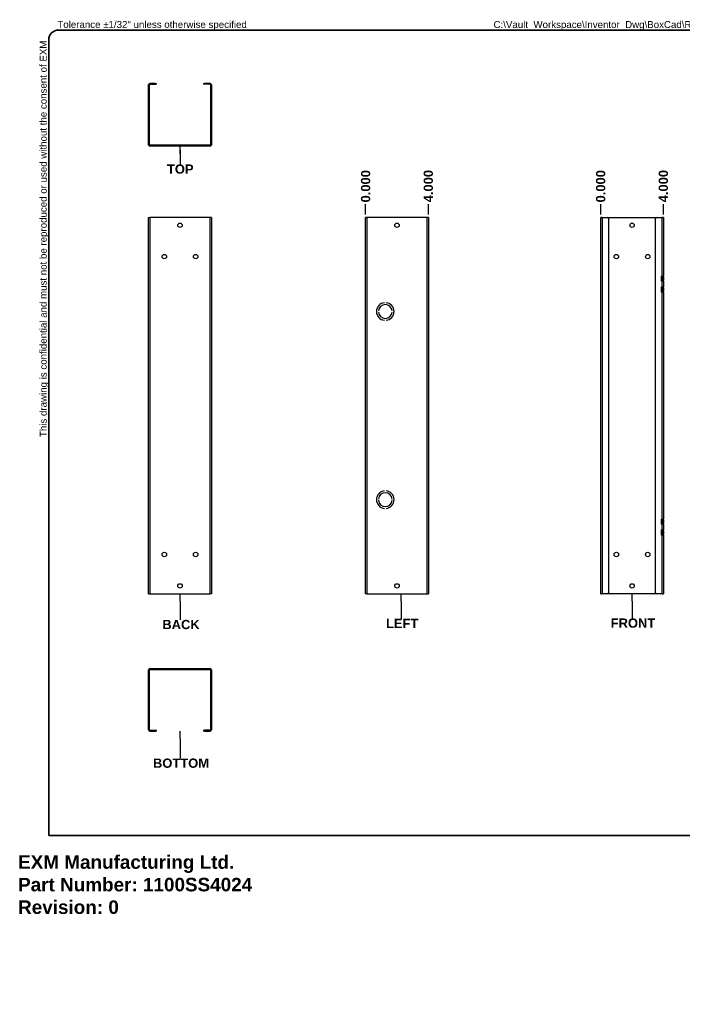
# Model space of a CAD drawing. Header units: inches. Extents: x 0.1 to 95.1, y -11 to 61.8.
# Tile 1 of 2: x 0.1 to 49.1, y -11 to 61.8. Entities that reach past the tile are written whole.
import ezdxf

# ---------------------------------------------------------------- set-up
doc = ezdxf.new("R2010")
doc.units = ezdxf.units.IN
doc.header["$LTSCALE"] = 5.707791
doc.header["$MEASUREMENT"] = 0
doc.layers.get('0').update_dxf_attribs({"lineweight": 25})
for name, color, linetype, lineweight in [('Dimensions(ANSI)', 7, 'Continuous', 25), ('Sketch Geometry(ANSI)', 7, 'Continuous', 25), ('Symbols(ANSI)', 7, 'Continuous', 25), ('Visible Edges(ANSI)', 7, 'Continuous', 25), ('Visible Tangent Edges(ANSI)', 7, 'Continuous', 25)]:
    doc.layers.add(name, color=color, linetype=linetype, lineweight=lineweight)
doc.styles.add('Current-ANSI', font='arial.ttf')
doc.styles.add('Dimension-ANSI', font='arialbd.ttf')
doc.styles.get("Standard").update_dxf_attribs({"font": 'arialbd.ttf'})
doc.dimstyles.new('INCH-ANSI-VERTICAL', dxfattribs={"dimscale": 5.707791, "dimtxt": 0.12, "dimasz": 0.098425, "dimexe": 0.04, "dimexo": 0.04, "dimgap": 0.031496, "dimtad": 0, "dimtih": 1, "dimtoh": 1, "dimdec": 3, "dimrnd": 1e-08, "dimzin": 0, "dimdsep": 46, "dimtxsty": 'Dimension-ANSI', "dimcen": 0.09, "dimdle": 0.312, "dimclrd": 179, "dimclre": 179, "dimclrt": 7, "dimadec": 1, "dimazin": 0, "dimtfac": 1, "dimtdec": 3, "dimtofl": 0, "dimtmove": 0, "dimatfit": 3, "dimfxl": 1, "dimtolj": 1, "dimtzin": 4, "dimlwd": 25, "dimlwe": 25, "dimarcsym": 0})

# ---------------------------------------------------------------- blocks, each defined once
blk = doc.blocks.new('Datum Identifier7')
at = {"layer": 'Symbols(ANSI)', "color": 7, "linetype": 'Continuous', "lineweight": 25}
for p, q in [((2.098, 9.089), (2.098, 9.188)), ((2.098, 9.089), (2.098, 9.137)), ((2.098, 9.137), (2.098, 8.953))]:
    blk.add_line(p, q, dxfattribs=at)
at = {"layer": 'Symbols(ANSI)', "color": 7, "insert": (1.929, 8.829), "char_height": 0.12, "attachment_point": 7, "style": 'Dimension-ANSI'}
blk.add_mtext('TOP', dxfattribs=at)
blk = doc.blocks.new('*D10')
at = {"layer": 'Defpoints', "color": 0, "linetype": 'Continuous', "transparency": 16777216}
for p in [(43.083, 48.14), (43.083, 47.169), (43.083, 47.169)]:
    blk.add_point(p, dxfattribs=at)
at = {"layer": 'Dimensions(ANSI)', "color": 179, "linetype": 'Continuous', "lineweight": 25, "true_color": 0x262658, "transparency": 16777216}
blk.add_line((43.083, 47.398), (43.083, 48.14), dxfattribs=at)
at = {"layer": 'Dimensions(ANSI)', "color": 7, "linetype": 'Continuous', "lineweight": 25, "transparency": 16777216, "insert": (43.083, 49.473), "char_height": 0.6849, "attachment_point": 5, "rotation": 90, "style": 'Dimension-ANSI'}
blk.add_mtext('\\A1;0.000', dxfattribs=at)
blk = doc.blocks.new('*D11')
at = {"layer": 'Defpoints', "color": 0, "linetype": 'Continuous', "transparency": 16777216}
for p in [(47.72, 48.14), (43.083, 47.169), (47.72, 47.169)]:
    blk.add_point(p, dxfattribs=at)
at = {"layer": 'Dimensions(ANSI)', "color": 179, "linetype": 'Continuous', "lineweight": 25, "true_color": 0x262658, "transparency": 16777216}
blk.add_line((47.72, 47.398), (47.72, 48.14), dxfattribs=at)
at = {"layer": 'Dimensions(ANSI)', "color": 7, "linetype": 'Continuous', "lineweight": 25, "transparency": 16777216, "insert": (47.72, 49.484), "char_height": 0.6849, "attachment_point": 5, "rotation": 90, "style": 'Dimension-ANSI'}
blk.add_mtext('\\A1;4.000', dxfattribs=at)
blk = doc.blocks.new('*D14')
at = {"layer": 'Defpoints', "color": 0, "linetype": 'Continuous', "transparency": 16777216}
for p in [(25.703, 48.14), (25.703, 47.169), (25.703, 47.169)]:
    blk.add_point(p, dxfattribs=at)
at = {"layer": 'Dimensions(ANSI)', "color": 179, "linetype": 'Continuous', "lineweight": 25, "true_color": 0x262658, "transparency": 16777216}
blk.add_line((25.703, 47.398), (25.703, 48.14), dxfattribs=at)
at = {"layer": 'Dimensions(ANSI)', "color": 7, "linetype": 'Continuous', "lineweight": 25, "transparency": 16777216, "insert": (25.703, 49.473), "char_height": 0.6849, "attachment_point": 5, "rotation": 90, "style": 'Dimension-ANSI'}
blk.add_mtext('\\A1;0.000', dxfattribs=at)
blk = doc.blocks.new('*D15')
at = {"layer": 'Defpoints', "color": 0, "linetype": 'Continuous', "transparency": 16777216}
for p in [(30.341, 48.14), (25.703, 47.169), (30.341, 47.169)]:
    blk.add_point(p, dxfattribs=at)
at = {"layer": 'Dimensions(ANSI)', "color": 179, "linetype": 'Continuous', "lineweight": 25, "true_color": 0x262658, "transparency": 16777216}
blk.add_line((30.341, 47.398), (30.341, 48.14), dxfattribs=at)
at = {"layer": 'Dimensions(ANSI)', "color": 7, "linetype": 'Continuous', "lineweight": 25, "transparency": 16777216, "insert": (30.341, 49.484), "char_height": 0.6849, "attachment_point": 5, "rotation": 90, "style": 'Dimension-ANSI'}
blk.add_mtext('\\A1;4.000', dxfattribs=at)
blk = doc.blocks.new('Datum Identifier8')
at = {"layer": 'Symbols(ANSI)', "color": 7, "linetype": 'Continuous', "lineweight": 25}
for p, q in [((7.954, 3.291), (7.954, 3.389)), ((7.954, 3.291), (7.954, 3.256)), ((7.954, 3.256), (7.954, 3.072))]:
    blk.add_line(p, q, dxfattribs=at)
at = {"layer": 'Symbols(ANSI)', "color": 7, "insert": (7.678, 2.947), "char_height": 0.12, "attachment_point": 7, "style": 'Dimension-ANSI'}
blk.add_mtext('FRONT', dxfattribs=at)
blk = doc.blocks.new('Datum Identifier9')
at = {"layer": 'Symbols(ANSI)', "color": 7, "linetype": 'Continuous', "lineweight": 25}
for p, q in [((2.098, 3.291), (2.098, 3.389)), ((2.098, 3.291), (2.098, 3.236)), ((2.098, 3.236), (2.098, 3.052))]:
    blk.add_line(p, q, dxfattribs=at)
at = {"layer": 'Symbols(ANSI)', "color": 7, "insert": (1.869, 2.928), "char_height": 0.12, "attachment_point": 7, "style": 'Dimension-ANSI'}
blk.add_mtext('BACK', dxfattribs=at)
blk = doc.blocks.new('Datum Identifier10')
at = {"layer": 'Symbols(ANSI)', "color": 7, "linetype": 'Continuous', "lineweight": 25}
for p, q in [((2.098, 1.509), (2.098, 1.608)), ((2.098, 1.509), (2.098, 1.489)), ((2.098, 1.489), (2.098, 1.256))]:
    blk.add_line(p, q, dxfattribs=at)
at = {"layer": 'Symbols(ANSI)', "color": 7, "insert": (1.748, 1.132), "char_height": 0.12, "attachment_point": 7, "style": 'Dimension-ANSI'}
blk.add_mtext('BOTTOM', dxfattribs=at)
blk = doc.blocks.new('Datum Identifier12')
at = {"layer": 'Symbols(ANSI)', "color": 7, "linetype": 'Continuous', "lineweight": 25}
for p, q in [((4.963, 3.291), (4.963, 3.389)), ((4.963, 3.291), (4.963, 3.248)), ((4.963, 3.248), (4.963, 3.064))]:
    blk.add_line(p, q, dxfattribs=at)
at = {"layer": 'Symbols(ANSI)', "color": 7, "insert": (4.767, 2.944), "char_height": 0.12, "attachment_point": 7, "style": 'Dimension-ANSI'}
blk.add_mtext('LEFT', dxfattribs=at)
blk = doc.blocks.new('Borders 1_EXM - B (Inch)-1100SS4024B_merged.idw')
at = {"layer": 'Sketch Geometry(ANSI)', "linetype": 'Continuous', "lineweight": 35}
for p, q in [((16.398, 10.692), (0.523, 10.692)), ((0.398, 10.567), (0.398, 0.255)), ((16.523, 0.38), (16.523, 10.567)), ((0.398, 0.255), (16.398, 0.255))]:
    blk.add_line(p, q, dxfattribs=at)
for centre, start, end in [((0.523, 10.567), 90, 180), ((16.398, 10.567), 0, 90), ((16.398, 0.38), 270, 0)]:
    blk.add_arc(centre, 0.125, start, end, dxfattribs=at)
at = {"layer": 'Symbols(ANSI)', "color": 7, "char_height": 0.09, "attachment_point": 7, "style": 'Current-ANSI'}
for s, insert in [('Tolerance ±1/32" unless otherwise specified', (0.509, 10.692)), ('Tolérance ±1/32" sauf spécification contraire', (13.93, 10.691))]:
    blk.add_mtext(s, dxfattribs=dict(at, insert=insert))
for s, insert, rotation in [('This drawing is confidential and must not be reproduced or used without the consent of EXM', (0.398, 5.419), 90), ('Ce dessin est confidentiel et ne doit pas être reproduit ou utilisé sans le consentement de EXM', (16.522, 10.576), 270)]:
    blk.add_mtext(s, dxfattribs=dict(at, insert=insert, rotation=rotation))
at = {"layer": 'Symbols(ANSI)', "color": 7, "style": 'Current-ANSI'}
blk.add_attdef('FILENAME_AND_PATH_001', (6.16, 10.718), '', height=0.09, dxfattribs=at)

msp = doc.modelspace()

# ---------------------------------------------------------------- linework, layer by layer
at = {"layer": 'Visible Edges(ANSI)'}
for p, q in [((9.6561, 57.0089), (9.6607, 57.0089)), ((9.6561, 56.9788), (9.6561, 57.0089)), ((9.6561, 52.5406), (9.6561, 56.9788)), ((9.7198, 52.5406), (9.7198, 56.9788)), ((10.1662, 57.0785), (9.7558, 57.0785)), ((9.7558, 57.0147), (10.1662, 57.0147)), ((10.1662, 57.0785), (10.2358, 57.0785)), ((10.2358, 57.0147), (10.1662, 57.0147)), ((10.2358, 57.0147), (10.2358, 57.0785)), ((13.7139, 57.0785), (13.7139, 57.0147)), ((13.7139, 57.0785), (13.7835, 57.0785)), ((13.7835, 57.0147), (13.7139, 57.0147)), ((14.1939, 57.0785), (13.7835, 57.0785)), ((14.1939, 57.0147), (13.7835, 57.0147)), ((14.2299, 56.9788), (14.2299, 52.5406)), ((14.2936, 56.9788), (14.2936, 52.5406)), ((14.1939, 52.5047), (9.7558, 52.5047)), ((14.1939, 52.4409), (9.7558, 52.4409)), ((9.6561, 47.1694), (9.7558, 47.1694)), ((9.6561, 19.3439), (9.6561, 47.1694)), ((14.1939, 47.1694), (9.7558, 47.1694)), ((14.2936, 47.1694), (14.1939, 47.1694)), ((14.2936, 47.1694), (14.2936, 19.3439)), ((25.8027, 47.1694), (25.703, 47.1694)), ((25.703, 19.3439), (25.703, 47.1694)), ((30.2409, 47.1694), (25.8027, 47.1694)), ((30.3406, 47.1694), (30.2409, 47.1694)), ((30.3406, 47.1694), (30.3406, 19.3439)), ((43.1824, 47.1694), (43.0827, 47.1694)), ((43.0827, 19.3439), (43.0827, 47.1694)), ((43.1824, 47.1694), (43.5928, 47.1694)), ((43.5928, 47.1694), (47.2101, 47.1694)), ((43.6624, 47.0998), (43.6624, 19.4135)), ((47.1405, 19.4135), (47.1405, 47.0998)), ((47.2101, 47.1694), (47.6205, 47.1694)), ((47.7202, 47.1694), (47.6205, 47.1694)), ((47.7202, 47.1694), (47.7202, 42.8338)), ((47.5927, 42.8338), (47.6205, 42.8338)), ((47.5927, 42.4478), (47.5927, 42.8338)), ((47.6205, 42.4478), (47.5927, 42.4478)), ((47.7156, 42.8338), (47.6205, 42.8338)), ((47.6205, 42.4478), (47.7156, 42.4478)), ((47.6565, 42.8338), (47.6565, 42.7625)), ((47.6565, 42.7625), (47.7202, 42.7625)), ((47.6565, 42.5191), (47.6565, 42.7625)), ((47.7202, 42.5191), (47.6565, 42.5191)), ((47.6565, 42.5191), (47.6565, 42.4478)), ((47.7202, 42.8338), (47.7156, 42.8338)), ((47.7156, 42.4478), (47.7202, 42.4478)), ((47.7202, 42.7625), (47.7202, 42.8338)), ((47.7202, 42.7625), (47.7202, 42.5191)), ((47.7202, 42.4478), (47.7202, 42.5191)), ((47.7202, 42.4478), (47.7202, 42.0362)), ((47.5927, 42.0362), (47.6205, 42.0362)), ((47.5927, 41.6501), (47.5927, 42.0362)), ((47.6205, 41.6501), (47.5927, 41.6501)), ((47.7156, 42.0362), (47.6205, 42.0362)), ((47.6205, 41.6501), (47.7156, 41.6501)), ((47.6565, 42.0362), (47.6565, 41.9649)), ((47.6565, 41.9649), (47.7202, 41.9649)), ((47.6565, 41.7214), (47.6565, 41.9649)), ((47.7202, 41.7214), (47.6565, 41.7214)), ((47.6565, 41.7214), (47.6565, 41.6501)), ((47.7202, 42.0362), (47.7156, 42.0362)), ((47.7156, 41.6501), (47.7202, 41.6501)), ((47.7202, 41.9649), (47.7202, 42.0362)), ((47.7202, 41.9649), (47.7202, 41.7214)), ((47.7202, 41.6501), (47.7202, 41.7214)), ((47.7202, 41.6501), (47.7202, 24.8632)), ((27.0943, 40.8626), (27.0943, 40.8625)), ((27.2102, 40.8625), (27.2102, 40.8626)), ((26.6473, 40.2594), (26.6472, 40.2594)), ((26.6472, 40.1666), (26.6473, 40.1666)), ((27.6574, 40.2594), (27.6573, 40.2594)), ((27.6573, 40.1666), (27.6574, 40.1666)), ((27.0943, 39.5636), (27.0943, 39.5634)), ((27.2102, 39.5634), (27.2102, 39.5636)), ((27.0943, 26.9499), (27.0943, 26.9497)), ((27.2102, 26.9497), (27.2102, 26.9499)), ((26.6473, 26.3467), (26.6472, 26.3467)), ((26.6472, 26.2539), (26.6473, 26.2539)), ((27.6574, 26.3467), (27.6573, 26.3467)), ((27.6573, 26.2539), (27.6574, 26.2539)), ((27.0943, 25.6508), (27.0943, 25.6507)), ((27.2102, 25.6507), (27.2102, 25.6508)), ((47.5927, 24.4771), (47.5927, 24.8632)), ((47.5927, 24.8632), (47.6205, 24.8632)), ((47.7156, 24.8632), (47.6205, 24.8632)), ((47.6565, 24.8632), (47.6565, 24.7919)), ((47.6565, 24.5484), (47.6565, 24.7919)), ((47.6565, 24.7919), (47.7202, 24.7919)), ((47.7202, 24.8632), (47.7156, 24.8632)), ((47.7202, 24.7919), (47.7202, 24.8632)), ((47.7202, 24.7919), (47.7202, 24.5484)), ((47.6205, 24.4771), (47.5927, 24.4771)), ((47.5927, 23.6795), (47.5927, 24.0655)), ((47.5927, 24.0655), (47.6205, 24.0655)), ((47.6205, 24.4771), (47.7156, 24.4771)), ((47.7156, 24.0655), (47.6205, 24.0655)), ((47.6565, 24.5484), (47.6565, 24.4771)), ((47.7202, 24.5484), (47.6565, 24.5484)), ((47.6565, 24.0655), (47.6565, 23.9942)), ((47.7156, 24.4771), (47.7202, 24.4771)), ((47.7202, 24.0655), (47.7156, 24.0655)), ((47.7202, 24.4771), (47.7202, 24.5484)), ((47.7202, 24.4771), (47.7202, 24.0655)), ((47.7202, 23.9942), (47.7202, 24.0655)), ((47.6205, 23.6795), (47.5927, 23.6795)), ((47.6205, 23.6795), (47.7156, 23.6795)), ((47.6565, 23.7508), (47.6565, 23.9942)), ((47.6565, 23.9942), (47.7202, 23.9942)), ((47.6565, 23.7508), (47.6565, 23.6795)), ((47.7202, 23.7508), (47.6565, 23.7508)), ((47.7156, 23.6795), (47.7202, 23.6795)), ((47.7202, 23.9942), (47.7202, 23.7508)), ((47.7202, 23.6795), (47.7202, 23.7508)), ((47.7202, 23.6795), (47.7202, 19.3439)), ((9.6561, 19.3439), (9.7558, 19.3439)), ((9.7558, 19.3439), (14.1939, 19.3439)), ((14.2936, 19.3439), (14.1939, 19.3439)), ((25.8027, 19.3439), (25.703, 19.3439)), ((25.8027, 19.3439), (30.2409, 19.3439)), ((30.2409, 19.3439), (30.3406, 19.3439)), ((43.0827, 19.3439), (43.1824, 19.3439)), ((43.5928, 19.3439), (43.1824, 19.3439)), ((47.2101, 19.3439), (43.5928, 19.3439)), ((47.6205, 19.3439), (47.2101, 19.3439)), ((47.6205, 19.3439), (47.7202, 19.3439)), ((9.6561, 9.2771), (9.6561, 13.7152)), ((9.7198, 9.2771), (9.7198, 13.7152)), ((9.7558, 13.8149), (14.1939, 13.8149)), ((9.7558, 13.7512), (14.1939, 13.7512)), ((14.2299, 13.7152), (14.2299, 9.2771)), ((14.2936, 13.7152), (14.2936, 9.2771)), ((9.6561, 9.2771), (9.6561, 9.2469)), ((9.6607, 9.2469), (9.6561, 9.2469)), ((9.7558, 9.2411), (10.1662, 9.2411)), ((9.7558, 9.1773), (10.1662, 9.1773)), ((10.1662, 9.2411), (10.2358, 9.2411)), ((10.2358, 9.1773), (10.1662, 9.1773)), ((10.2358, 9.1773), (10.2358, 9.2411)), ((13.7139, 9.2411), (13.7835, 9.2411)), ((13.7139, 9.2411), (13.7139, 9.1773)), ((13.7835, 9.1773), (13.7139, 9.1773)), ((14.1939, 9.2411), (13.7835, 9.2411)), ((13.7835, 9.1773), (14.1939, 9.1773))]:
    msp.add_line(p, q, dxfattribs=at)
for centre in [(11.9749, 46.5897), (28.0218, 46.5897), (45.4015, 46.5897), (10.8155, 44.2709), (13.1343, 44.2709), (44.2421, 44.2709), (46.5608, 44.2709), (10.8155, 22.2424), (13.1343, 22.2424), (44.2421, 22.2424), (46.5608, 22.2424), (11.9749, 19.9236), (28.0218, 19.9236), (45.4015, 19.9236)]:
    msp.add_circle(centre, 0.1629, dxfattribs=at)
for centre, radius, start, end in [((9.7558, 56.9788), 0.0997, 90, 180), ((9.7558, 56.9788), 0.0359, 90, 180), ((14.1939, 56.9788), 0.0997, 0, 90), ((14.1939, 56.9788), 0.0359, 0, 90), ((9.7558, 52.5406), 0.0997, 180, 270), ((9.7558, 52.5406), 0.0359, 180, 270), ((14.1939, 52.5406), 0.0997, 270, 0), ((14.1939, 52.5406), 0.0359, 270, 0), ((43.5928, 47.0998), 0.0696, 0, 90), ((47.2101, 47.0998), 0.0696, 90, 180), ((27.1523, 40.213), 0.6522, 95.099689, 264.900311), ((27.1523, 40.213), 0.652, 95.100598, 264.899402), ((27.1523, 40.213), 0.6522, 275.099689, 84.900311), ((27.1523, 40.213), 0.652, 275.100598, 84.899402), ((27.1523, 40.213), 0.5072, 5.245797, 174.754203), ((27.1523, 40.213), 0.5072, 185.245797, 354.754203), ((27.1523, 40.213), 0.5071, 5.247, 174.753), ((27.1523, 40.213), 0.5071, 185.247, 354.753), ((27.1523, 26.3003), 0.6522, 95.099689, 264.900311), ((27.1523, 26.3003), 0.652, 95.100598, 264.899402), ((27.1523, 26.3003), 0.6522, 275.099689, 84.900311), ((27.1523, 26.3003), 0.652, 275.100598, 84.899402), ((27.1523, 26.3003), 0.5072, 5.245797, 174.754203), ((27.1523, 26.3003), 0.5072, 185.245797, 354.754203), ((27.1523, 26.3003), 0.5071, 5.247, 174.753), ((27.1523, 26.3003), 0.5071, 185.247, 354.753), ((43.5928, 19.4135), 0.0696, 270, 0), ((47.2101, 19.4135), 0.0696, 180, 270), ((9.7558, 13.7152), 0.0997, 90, 180), ((9.7558, 13.7152), 0.0359, 90, 180), ((14.1939, 13.7152), 0.0997, 0, 90), ((14.1939, 13.7152), 0.0359, 0, 90), ((9.7558, 9.2771), 0.0997, 180, 270), ((9.7558, 9.2771), 0.0359, 180, 270), ((14.1939, 9.2771), 0.0997, 270, 0), ((14.1939, 9.2771), 0.0359, 270, 0)]:
    msp.add_arc(centre, radius, start, end, dxfattribs=at)
at = {"layer": 'Visible Tangent Edges(ANSI)'}
for p, q in [((9.7198, 56.9788), (9.6561, 56.9788)), ((9.7558, 57.0785), (9.7558, 57.0147)), ((10.1662, 57.0785), (10.1662, 57.0147)), ((13.7835, 57.0147), (13.7835, 57.0785)), ((14.1939, 57.0147), (14.1939, 57.0785)), ((14.2936, 56.9788), (14.2299, 56.9788)), ((9.7558, 47.1694), (9.7558, 19.3439)), ((14.1939, 19.3439), (14.1939, 47.1694)), ((25.8027, 47.1694), (25.8027, 19.3439)), ((30.2409, 19.3439), (30.2409, 47.1694)), ((43.1824, 47.1694), (43.1824, 19.3439)), ((47.6205, 42.8338), (47.6205, 47.1694)), ((47.6205, 42.4478), (47.6205, 42.8338)), ((47.6205, 42.0362), (47.6205, 42.4478)), ((47.6205, 41.6501), (47.6205, 42.0362)), ((47.6205, 24.8632), (47.6205, 41.6501)), ((47.6205, 24.4771), (47.6205, 24.8632)), ((47.6205, 24.0655), (47.6205, 24.4771)), ((47.6205, 23.6795), (47.6205, 24.0655)), ((47.6205, 19.3439), (47.6205, 23.6795)), ((9.6561, 9.2771), (9.7198, 9.2771)), ((9.7558, 9.2411), (9.7558, 9.1773)), ((10.1662, 9.2411), (10.1662, 9.1773)), ((13.7835, 9.1773), (13.7835, 9.2411)), ((14.1939, 9.1773), (14.1939, 9.2411)), ((14.2299, 9.2771), (14.2936, 9.2771))]:
    msp.add_line(p, q, dxfattribs=at)

# ---------------------------------------------------------------- block references
at = {"xscale": 5.707790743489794, "yscale": 5.707790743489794, "zscale": 5.707790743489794}
msp.add_blockref('Borders 1_EXM - B (Inch)-1100SS4024B_merged.idw', (0, 0), dxfattribs=at).add_auto_attribs({'FILENAME_AND_PATH_001': 'C:\\Vault_Workspace\\Inventor_Dwg\\BoxCad\\Result\\1100SS4024\\1100SS4024.idw'})
at = {"layer": 'Symbols(ANSI)', "xscale": 5.707790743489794, "yscale": 5.707790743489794, "zscale": 5.707790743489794}
for name in ['Datum Identifier7', 'Datum Identifier9', 'Datum Identifier12', 'Datum Identifier8', 'Datum Identifier10']:
    msp.add_blockref(name, (0, 0), dxfattribs=at)

# ---------------------------------------------------------------- texts
at = {"insert": (0, 0), "char_height": 1, "attachment_point": 1}
msp.add_mtext_dynamic_manual_height_columns('EXM Manufacturing Ltd.\\PPart Number: 1100SS4024\\PRevision: 0', width=6.990976, gutter_width=1, heights=[0], dxfattribs=at).dxf.set("width", 100)

# ---------------------------------------------------------------- dimensions: what is measured, and where the dimension line sits
at = {"layer": 'Dimensions(ANSI)', "color": 179, "linetype": 'Continuous', "lineweight": 25, "true_color": 0x262658}
for feature_location, offset, origin, picture, middle in [((25.703035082, 47.1693907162), (0, 0.9703244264), (25.703035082, 47.1693907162), '*D14', (25.703035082, 49.473038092)), ((30.3406, 47.1694), (0, 0.9703), (25.703, 47.1694), '*D15', (30.3406, 49.4843)), ((43.0826615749, 47.1693907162), (0, 0.9703244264), (43.0826615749, 47.1693907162), '*D10', (43.0826615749, 49.473038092)), ((47.7202, 47.1694), (0, 0.9703), (43.0827, 47.1694), '*D11', (47.7202, 49.4843))]:
    dim = msp.add_ordinate_dim(feature_location=feature_location, offset=offset, dtype=1, origin=origin, dimstyle='INCH-ANSI-VERTICAL', override={"dimgap": 0.031496, "dimtad": 0, "dimdec": 3, "dimlfac": 0.862519, "dimtol": 0, "dimlim": 0, "dimtp": 0, "dimtm": 0, "dimtdec": 3}, dxfattribs=at)
    dim.commit()
    dim.dimension.update_dxf_attribs({"geometry": picture, "text_midpoint": middle})

doc.saveas('drawing.dxf')
